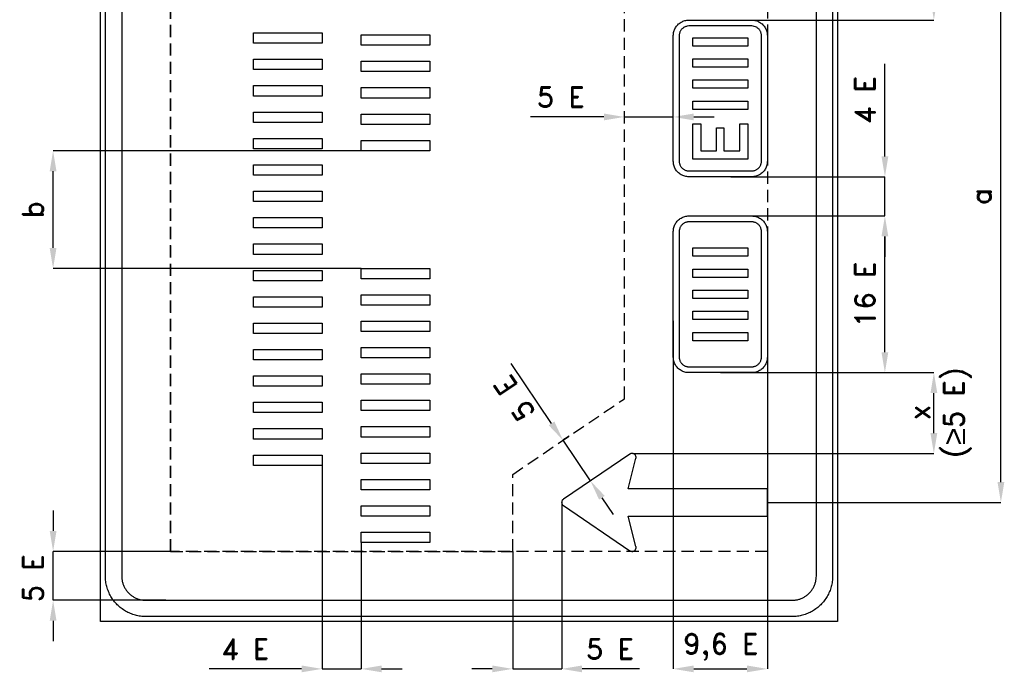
# Model space of a CAD drawing. Header units: millimetres. Extents: x 131 to 6528, y 392 to 12144.
# Tile 1 of 2: x 497 to 6528, y 392 to 4433. Entities that reach past the tile are written whole.
import ezdxf

# ---------------------------------------------------------------- set-up
doc = ezdxf.new("R2010")
doc.units = ezdxf.units.MM
doc.header["$LTSCALE"] = 5
doc.linetypes.add('ČÁRKOVANÁX2', pattern=[1.5, 1, -0.5])
doc.layers.add('Kóty', color=2, linetype='Continuous')
doc.layers.add('Značka', color=7, linetype='Continuous')
doc.styles.get("Standard").update_dxf_attribs({"font": 'romand.shx', "height": 125})
doc.dimstyles.get("Standard").update_dxf_attribs({"dimtxt": 125, "dimasz": 125, "dimexe": 0.18, "dimexo": 0.0625, "dimgap": 60, "dimtad": 1, "dimdec": 0, "dimzin": 0, "dimdsep": 46, "dimtxsty": 'Standard', "dimcen": 0.09, "dimadec": 0, "dimazin": 0, "dimtfac": 1, "dimtdec": 0, "dimtofl": 0, "dimtmove": 0, "dimatfit": 3, "dimfxl": 1, "dimtolj": 1, "dimtzin": 0, "dimarcsym": 0})

# ---------------------------------------------------------------- blocks, each defined once
blk = doc.blocks.new('*D0')
at = {"layer": 'Defpoints', "color": 0, "transparency": 16777216}
for p in [(4852.5, 3470.7), (5796.5, 3470.7), (4852.5, 3230.7)]:
    blk.add_point(p, dxfattribs=at)
at = {"layer": 'Kóty', "color": 0, "lineweight": -2, "transparency": 16777216}
for p, q in [((5796.5, 3595.7), (5796.5, 4162.1)), ((4852.5, 3470.7), (5796.7, 3470.7)), ((4852.5, 3230.7), (5796.7, 3230.7)), ((5796.5, 3105.7), (5796.5, 2980.7))]:
    blk.add_line(p, q, dxfattribs=at)
at = {"layer": 'Kóty', "color": 0, "transparency": 16777216}
for points in [[(5775.6, 3595.7), (5817.3, 3595.7), (5796.5, 3470.7)], [(5775.6, 3105.7), (5817.3, 3105.7), (5796.5, 3230.7)]]:
    blk.add_solid(points, dxfattribs=at)
at = {"layer": 'Kóty', "color": 0, "transparency": 16777216, "insert": (5674, 3941.4), "char_height": 125, "attachment_point": 5, "rotation": 90}
blk.add_mtext('\\A1;4 E', dxfattribs=at)
blk = doc.blocks.new('*D1')
at = {"layer": 'Defpoints', "color": 0, "transparency": 16777216}
for p in [(4852.5, 3230.7), (5796.5, 3230.7), (4856.7, 2270.7)]:
    blk.add_point(p, dxfattribs=at)
at = {"layer": 'Kóty', "color": 0, "lineweight": -2, "transparency": 16777216}
for p, q in [((4852.6, 3230.7), (5796.7, 3230.7)), ((5796.5, 2395.7), (5796.5, 3105.7)), ((4856.8, 2270.7), (5796.7, 2270.7))]:
    blk.add_line(p, q, dxfattribs=at)
at = {"layer": 'Kóty', "color": 0, "transparency": 16777216}
for points in [[(5775.6, 3105.7), (5817.3, 3105.7), (5796.5, 3230.7)], [(5775.6, 2395.7), (5817.3, 2395.7), (5796.5, 2270.7)]]:
    blk.add_solid(points, dxfattribs=at)
at = {"layer": 'Kóty', "color": 0, "transparency": 16777216, "insert": (5674, 2750.7), "char_height": 125, "attachment_point": 5, "rotation": 90}
blk.add_mtext('\\A1;16 E', dxfattribs=at)
blk = doc.blocks.new('*D3')
at = {"layer": 'Defpoints', "color": 0, "transparency": 16777216}
for p in [(5076.5, 5225.7), (6507, 5225.7), (5076.5, 1475.7)]:
    blk.add_point(p, dxfattribs=at)
at = {"layer": 'Kóty', "color": 0, "lineweight": -2, "transparency": 16777216}
for p, q in [((5076.5, 5225.7), (6507.2, 5225.7)), ((6507, 1600.7), (6507, 5100.7)), ((5076.5, 1475.7), (6507.2, 1475.7))]:
    blk.add_line(p, q, dxfattribs=at)
at = {"layer": 'Kóty', "color": 0, "transparency": 16777216}
for points in [[(6486.2, 5100.7), (6527.9, 5100.7), (6507, 5225.7)], [(6486.2, 1600.7), (6527.9, 1600.7), (6507, 1475.7)]]:
    blk.add_solid(points, dxfattribs=at)
at = {"layer": 'Kóty', "color": 0, "transparency": 16777216, "insert": (6384.5, 3350.7), "char_height": 125, "attachment_point": 5, "rotation": 90}
blk.add_mtext('\\A1;a', dxfattribs=at)
blk = doc.blocks.new('*D4')
at = {"layer": 'Defpoints', "color": 0, "transparency": 16777216}
for p in [(701.4, 3629.8), (2589, 3629.8), (2589, 2909.8)]:
    blk.add_point(p, dxfattribs=at)
at = {"layer": 'Kóty', "color": 0, "lineweight": -2, "transparency": 16777216}
for p, q in [((2588.9, 3629.8), (701.2, 3629.8)), ((701.4, 3034.8), (701.4, 3504.8)), ((2588.9, 2909.8), (701.2, 2909.8))]:
    blk.add_line(p, q, dxfattribs=at)
at = {"layer": 'Kóty', "color": 0, "transparency": 16777216}
for points in [[(680.5, 3504.8), (722.2, 3504.8), (701.4, 3629.8)], [(680.5, 3034.8), (722.2, 3034.8), (701.4, 2909.8)]]:
    blk.add_solid(points, dxfattribs=at)
at = {"layer": 'Kóty', "color": 0, "transparency": 16777216, "insert": (578.9, 3269.8), "char_height": 125, "attachment_point": 5, "rotation": 90}
blk.add_mtext('\\A1;b', dxfattribs=at)
blk = doc.blocks.new('*D5')
at = {"layer": 'Defpoints', "color": 0, "transparency": 16777216}
for p in [(2349, 1702.3), (2589, 1229.6), (2349, 455.8)]:
    blk.add_point(p, dxfattribs=at)
at = {"layer": 'Kóty', "color": 0, "lineweight": -2, "transparency": 16777216}
for p, q in [((2349, 1702.2), (2349, 455.6)), ((2589, 1229.6), (2589, 455.6)), ((2224, 455.8), (1657.5, 455.8)), ((2714, 455.8), (2839, 455.8))]:
    blk.add_line(p, q, dxfattribs=at)
at = {"layer": 'Kóty', "color": 0, "transparency": 16777216}
for points in [[(2224, 476.7), (2224, 435), (2349, 455.8)], [(2714, 476.7), (2714, 435), (2589, 455.8)]]:
    blk.add_solid(points, dxfattribs=at)
at = {"layer": 'Kóty', "color": 0, "transparency": 16777216, "insert": (1878.3, 578.3), "char_height": 125, "attachment_point": 5}
blk.add_mtext('\\A1;4 E', dxfattribs=at)

msp = doc.modelspace()

# ---------------------------------------------------------------- linework, layer by layer
at = {"layer": 'Kóty'}
for p, q in [((4980.5, 4430.7), (6096.7, 4430.7)), ((4075.5, 3837.3), (3625.7, 3837.3)), ((4200.5, 3814.3), (4200.5, 3837.5)), ((4500.5, 3814.3), (4500.5, 3837.5)), ((4625.5, 3837.3), (4750.5, 3837.3)), ((4500.5, 2587.2), (4500.5, 455.6)), ((5076.5, 2587.2), (5076.5, 455.6)), ((3754.8, 1959.8), (3507, 2326)), ((4788.5, 2270.7), (6096.7, 2270.7)), ((6096.5, 1900.5), (6096.5, 2145.7)), ((3862.9, 1882), (3824.7, 1856.1)), ((4251.7, 1775.5), (6096.7, 1775.5)), ((4031, 1633.5), (3992.7, 1607.7)), ((3816.6, 1478.5), (3816.6, 455.6)), ((4062.9, 1504.2), (4133, 1400.7)), ((701.5, 1425.8), (701.5, 1300.8)), ((1421.4, 1175.8), (701.3, 1175.8)), ((3516.5, 1175.8), (3516.5, 455.6)), ((1392.2, 875.8), (701.3, 875.8)), ((701.5, 750.8), (701.5, 625.8)), ((2224, 455.8), (2099, 455.8)), ((3391.5, 455.8), (3266.5, 455.8)), ((4293, 455.8), (3941.6, 455.8)), ((4625.5, 455.8), (4951.5, 455.8))]:
    msp.add_line(p, q, dxfattribs=at)
for points in [[(4200.5, 3837.3), (4500.5, 3837.3)], [(5796.5, 3230.7), (5796.5, 3470.7)], [(3992.9, 1607.8), (3824.8, 1856.2)], [(701.5, 875.8), (701.3, 1175.8)], [(2349, 455.8), (2589, 455.8)], [(3516.5, 455.6), (3816.6, 455.8)]]:
    msp.add_lwpolyline(points, dxfattribs=at)
for points in [[(6075.6, 4555.7), (6117.3, 4555.7), (6096.5, 4430.7)], [(4075.5, 3858.1), (4075.5, 3816.5), (4200.5, 3837.3)], [(4625.5, 3858.1), (4625.5, 3816.5), (4500.5, 3837.3)], [(6075.6, 2145.7), (6117.3, 2145.7), (6096.5, 2270.7)], [(3772, 1971.4), (3737.5, 1948.1), (3824.8, 1856.2)], [(6075.6, 1900.5), (6117.3, 1900.5), (6096.5, 1775.5)], [(4080.2, 1515.9), (4045.7, 1492.5), (3992.9, 1607.8)], [(680.6, 1300.8), (722.3, 1300.8), (701.5, 1175.8)], [(680.6, 750.8), (722.3, 750.8), (701.5, 875.8)], [(3391.5, 476.7), (3391.5, 435), (3516.5, 455.8)], [(3941.6, 476.7), (3941.6, 435), (3816.6, 455.8)], [(4625.5, 476.7), (4625.5, 435), (4500.5, 455.8)], [(4951.5, 476.7), (4951.5, 435), (5076.5, 455.8)]]:
    msp.add_solid(points, dxfattribs=at)
at = {"layer": 'Značka', "color": 3}
for points in [[(5506.5, 745.8), (991.5, 745.8), (991.5, 11245.8), (5506.5, 11245.8), (5506.5, 745.8)], [(5376.5, 1025.8), (5376.5, 10965.8)], [(5476.5, 10965.8), (5476.5, 1025.8)], [(2349, 4288.8), (1929, 4288.8), (1929, 4352.4), (2349, 4352.4), (2349, 4288.8)], [(3009, 4276.5), (2589, 4276.5), (2589, 4340.1), (3009, 4340.1), (3009, 4276.5)], [(4956.5, 4271.7), (4620.5, 4271.7), (4620.5, 4322.7), (4956.5, 4322.7), (4956.5, 4271.7)], [(2349, 4127.1), (1929, 4127.1), (1929, 4190.8), (2349, 4190.8), (2349, 4127.1)], [(3009, 4114.8), (2589, 4114.8), (2589, 4178.5), (3009, 4178.5), (3009, 4114.8)], [(4956.5, 4142.4), (4620.5, 4142.4), (4620.5, 4193.3), (4956.5, 4193.3), (4956.5, 4142.4)], [(4956.5, 4013.1), (4620.5, 4013.1), (4620.5, 4064), (4956.5, 4064), (4956.5, 4013.1)], [(2349, 3965.5), (1929, 3965.5), (1929, 4029.1), (2349, 4029.1), (2349, 3965.5)], [(3009, 3953.1), (2589, 3953.1), (2589, 4016.8), (3009, 4016.8), (3009, 3953.1)], [(4956.5, 3883.8), (4620.5, 3883.8), (4620.5, 3934.7), (4956.5, 3934.7), (4956.5, 3883.8)], [(2349, 3803.8), (1929, 3803.8), (1929, 3867.5), (2349, 3867.5), (2349, 3803.8)], [(3009, 3791.5), (2589, 3791.5), (2589, 3855.1), (3009, 3855.1), (3009, 3791.5)], [(4956.5, 3578.7), (4620.5, 3578.7), (4620.5, 3795.5), (4668.9, 3795.5), (4668.9, 3629.7), (4764.7, 3629.7), (4764.7, 3771), (4809.8, 3771), (4809.8, 3629.7), (4908.7, 3629.7), (4908.7, 3795.1), (4956.5, 3795.1), (4956.5, 3578.7)], [(2349, 3642.1), (1929, 3642.1), (1929, 3705.8), (2349, 3705.8), (2349, 3642.1)], [(3009, 3629.8), (2589, 3629.8), (2589, 3693.5), (3009, 3693.5), (3009, 3629.8)], [(2349, 3480.5), (1929, 3480.5), (1929, 3544.1), (2349, 3544.1), (2349, 3480.5)], [(2349, 3318.8), (1929, 3318.8), (1929, 3382.5), (2349, 3382.5), (2349, 3318.8)], [(2349, 3157.2), (1929, 3157.2), (1929, 3220.8), (2349, 3220.8), (2349, 3157.2)], [(2349, 2995.5), (1929, 2995.5), (1929, 3059.2), (2349, 3059.2), (2349, 2995.5)], [(2349, 2833.9), (1929, 2833.9), (1929, 2897.5), (2349, 2897.5), (2349, 2833.9)], [(3009, 2846.2), (2589, 2846.2), (2589, 2909.8), (3009, 2909.8), (3009, 2846.2)], [(2349, 2672.2), (1929, 2672.2), (1929, 2735.9), (2349, 2735.9), (2349, 2672.2)], [(3009, 2684.5), (2589, 2684.5), (2589, 2748.2), (3009, 2748.2), (3009, 2684.5)], [(2349, 2510.6), (1929, 2510.6), (1929, 2574.2), (2349, 2574.2), (2349, 2510.6)], [(3009, 2522.9), (2589, 2522.9), (2589, 2586.5), (3009, 2586.5), (3009, 2522.9)], [(2349, 2348.9), (1929, 2348.9), (1929, 2412.6), (2349, 2412.6), (2349, 2348.9)], [(3009, 2361.2), (2589, 2361.2), (2589, 2424.9), (3009, 2424.9), (3009, 2361.2)], [(2349, 2187.2), (1929, 2187.2), (1929, 2250.9), (2349, 2250.9), (2349, 2187.2)], [(3009, 2199.6), (2589, 2199.6), (2589, 2263.2), (3009, 2263.2), (3009, 2199.6)], [(2349, 2025.6), (1929, 2025.6), (1929, 2089.2), (2349, 2089.2), (2349, 2025.6)], [(3009, 2037.9), (2589, 2037.9), (2589, 2101.6), (3009, 2101.6), (3009, 2037.9)], [(3009, 1876.2), (2589, 1876.2), (2589, 1939.9), (3009, 1939.9), (3009, 1876.2)], [(2349, 1863.9), (1929, 1863.9), (1929, 1927.6), (2349, 1927.6), (2349, 1863.9)], [(2349, 1702.3), (1929, 1702.3), (1929, 1765.9), (2349, 1765.9), (2349, 1702.3)], [(3009, 1714.6), (2589, 1714.6), (2589, 1778.2), (3009, 1778.2), (3009, 1714.6)], [(3009, 1552.9), (2589, 1552.9), (2589, 1616.6), (3009, 1616.6), (3009, 1552.9)], [(3009, 1391.3), (2589, 1391.3), (2589, 1454.9), (3009, 1454.9), (3009, 1391.3)], [(3009, 1229.6), (2589, 1229.6), (2589, 1293.3), (3009, 1293.3), (3009, 1229.6)]]:
    msp.add_lwpolyline(points, dxfattribs=at)
for points in [[(5476.5, 1025.8), (5476.5, 1024.8), (5476.5, 1023.9, -0.03218), (5474.2, 991.6, -0.035443), (5467.6, 959.8, -0.036267), (5457.2, 929.2, -0.03442), (5442.6, 900.3, -0.033721), (5424.7, 873.3, -0.034085), (5403.2, 849, -0.034209), (5379, 827.6, -0.034229), (5352, 809.6, -0.034045), (5323.1, 795.2, -0.033412), (5292.4, 784.7, -0.034127), (5260.7, 778, -0.036745), (5228.4, 775.8), (5227.5, 775.8), (5226.5, 775.8), (1271.5, 775.8), (1270.5, 775.8, -0.000705), (1269.5, 775.8, -0.03218), (1237.2, 778.1, -0.035443), (1205.5, 784.7, -0.036265), (1174.8, 795.1, -0.034424), (1145.9, 809.6, -0.033709), (1119, 827.6, -0.034086), (1094.7, 849, -0.034209), (1073.2, 873.3, -0.034221), (1055.3, 900.3, -0.03403), (1040.8, 929.2, -0.033397), (1030.3, 959.8, -0.034116), (1023.6, 991.6, -0.036729), (1021.5, 1023.9), (1021.5, 1024.8), (1021.5, 1025.8), (1021.5, 10965.8)], [(1121.5, 10965.8), (1121.5, 1025.8), (1121.5, 1025.2), (1121.5, 1024.6, 0.032185), (1122.8, 1005.3, 0.035445), (1126.8, 986.2, 0.036258), (1133, 967.8, 0.034419), (1141.8, 950.5, 0.033713), (1152.5, 934.3, 0.034079), (1165.4, 919.8, 0.034219), (1180, 906.9, 0.034233), (1196.1, 896.1, 0.034054), (1213.5, 887.4, 0.033409), (1231.9, 881.1, 0.034126), (1250.9, 877.1, 0.036744), (1270.3, 875.8, 0.000876), (1270.9, 875.8), (1271.5, 875.8), (5226.5, 875.8), (5227.1, 875.8), (5227.6, 875.8, 0.03218), (5247, 877.2, 0.035443), (5266.1, 881.1, 0.036266), (5284.5, 887.4, 0.03442), (5301.8, 896.1, 0.033722), (5318, 906.9, 0.034085), (5332.5, 919.8, 0.034209), (5345.4, 934.3, 0.034229), (5356.2, 950.5, 0.034044), (5364.9, 967.8, 0.033412), (5371.2, 986.2, 0.034127), (5375.2, 1005.3, 0.036745), (5376.5, 1024.6), (5376.5, 1025.2), (5376.5, 1025.8)], [(5076.5, 3566.7), (5076.5, 3566.3), (5076.5, 3565.9, -0.032177), (5075.6, 3553.5, -0.035443), (5073.1, 3541.3, -0.036272), (5069.1, 3529.6, -0.034411), (5063.5, 3518.4, -0.033726), (5056.6, 3508.1, -0.034092), (5048.4, 3498.8, -0.034206), (5039, 3490.5, -0.034235), (5028.7, 3483.7, -0.034054), (5017.6, 3478.1, -0.033437), (5005.8, 3474.1, -0.034141), (4993.6, 3471.5, -0.036733), (4981.2, 3470.7), (4980.8, 3470.7), (4980.5, 3470.7), (4596.5, 3470.7), (4596.1, 3470.7), (4595.7, 3470.7, -0.032183), (4583.3, 3471.5, -0.035465), (4571.1, 3474.1, -0.036261), (4559.4, 3478.1, -0.034433), (4548.3, 3483.7, -0.033716), (4537.9, 3490.6, -0.034071), (4528.6, 3498.8, -0.034191), (4520.4, 3508.1, -0.03423), (4513.5, 3518.4, -0.034047), (4507.9, 3529.6, -0.033416), (4503.9, 3541.3, -0.034131), (4501.3, 3553.5, -0.036748), (4500.5, 3565.9), (4500.5, 3566.3), (4500.5, 3566.7), (4500.5, 4334.7), (4500.5, 4335), (4500.5, 4335.4, -0.032182), (4501.3, 4347.8, -0.035438), (4503.9, 4360, -0.036272), (4507.9, 4371.8, -0.034424), (4513.5, 4382.9, -0.033728), (4520.4, 4393.2, -0.034088), (4528.6, 4402.5, -0.034204), (4537.9, 4410.8, -0.034237), (4548.3, 4417.7, -0.034056), (4559.4, 4423.2, -0.033419), (4571.1, 4427.3, -0.034103), (4583.3, 4429.8, -0.036753), (4595.7, 4430.7), (4596.1, 4430.7), (4596.5, 4430.7), (4980.5, 4430.7), (4980.8, 4430.7), (4981.2, 4430.7, -0.032183), (4993.6, 4429.8, -0.035446), (5005.8, 4427.3, -0.036277), (5017.6, 4423.3, -0.034429), (5028.7, 4417.7, -0.033743), (5039, 4410.8, -0.034069), (5048.4, 4402.5, -0.034216), (5056.6, 4393.2, -0.034226), (5063.5, 4382.9, -0.034044), (5069, 4371.8, -0.033414), (5073.1, 4360, -0.034128), (5075.6, 4347.8, -0.036746), (5076.5, 4335.4, -0.000891), (5076.5, 4335), (5076.5, 4334.7), (5076.5, 3566.7)], [(5076.5, 3566.7), (5076.5, 3566.3), (5076.5, 3565.9, -0.032177), (5075.6, 3553.5, -0.035443), (5073.1, 3541.3, -0.036272), (5069.1, 3529.6, -0.034411), (5063.5, 3518.4, -0.033726), (5056.6, 3508.1, -0.034092), (5048.4, 3498.8, -0.034206), (5039, 3490.5, -0.034235), (5028.7, 3483.7, -0.034054), (5017.6, 3478.1, -0.033437), (5005.8, 3474.1, -0.034141), (4993.6, 3471.5, -0.036733), (4981.2, 3470.7), (4980.8, 3470.7), (4980.5, 3470.7), (4596.5, 3470.7), (4596.1, 3470.7), (4595.7, 3470.7, -0.032183), (4583.3, 3471.5, -0.035465), (4571.1, 3474.1, -0.036261), (4559.4, 3478.1, -0.034433), (4548.3, 3483.7, -0.033716), (4537.9, 3490.6, -0.034071), (4528.6, 3498.8, -0.034191), (4520.4, 3508.1, -0.03423), (4513.5, 3518.4, -0.034047), (4507.9, 3529.6, -0.033416), (4503.9, 3541.3, -0.034131), (4501.3, 3553.5, -0.036748), (4500.5, 3565.9), (4500.5, 3566.3), (4500.5, 3566.7), (4500.5, 4334.7), (4500.5, 4335), (4500.5, 4335.4, -0.032182), (4501.3, 4347.8, -0.035438), (4503.9, 4360, -0.036272), (4507.9, 4371.8, -0.034424), (4513.5, 4382.9, -0.033728), (4520.4, 4393.2, -0.034088), (4528.6, 4402.5, -0.034204), (4537.9, 4410.8, -0.034237), (4548.3, 4417.7, -0.034056), (4559.4, 4423.2, -0.033419), (4571.1, 4427.3, -0.034103), (4583.3, 4429.8, -0.036753), (4595.7, 4430.7), (4596.1, 4430.7), (4596.5, 4430.7), (4980.5, 4430.7), (4980.8, 4430.7), (4981.2, 4430.7, -0.032183), (4993.6, 4429.8, -0.035446), (5005.8, 4427.3, -0.036277), (5017.6, 4423.3, -0.034429), (5028.7, 4417.7, -0.033743), (5039, 4410.8, -0.034069), (5048.4, 4402.5, -0.034216), (5056.6, 4393.2, -0.034226), (5063.5, 4382.9, -0.034044), (5069, 4371.8, -0.033414), (5073.1, 4360, -0.034128), (5075.6, 4347.8, -0.036746), (5076.5, 4335.4, -0.000891), (5076.5, 4335), (5076.5, 4334.7), (5076.5, 3566.7)], [(5040.5, 3566.7), (5040.5, 4334.7), (5040.5, 4334.9), (5040.5, 4335.1, 0.03218), (5039.9, 4342.9, 0.035438), (5038.3, 4350.5, 0.036248), (5035.9, 4357.9, 0.034404), (5032.4, 4364.8, 0.03371), (5028, 4371.3, 0.034092), (5022.9, 4377.1, 0.034188), (5017.1, 4382.2, 0.034246), (5010.6, 4386.5), (5003.7, 4390), (4996.3, 4392.5), (4988.7, 4394.1), (4980.9, 4394.7), (4980.7, 4394.7), (4980.5, 4394.7), (4596.5, 4394.7), (4596.2, 4394.7), (4596, 4394.7), (4588.3, 4394.1, 0.035456), (4580.6, 4392.5, 0.036252), (4573.3, 4390, 0.034428), (4566.3, 4386.5, 0.03372), (4559.9, 4382.2, 0.034076), (4554, 4377.1, 0.034197), (4548.9, 4371.3, 0.034235), (4544.6, 4364.8, 0.034041), (4541.1, 4357.9, 0.033411), (4538.6, 4350.5, 0.034129), (4537, 4342.9, 0.036742), (4536.5, 4335.1), (4536.5, 4334.9), (4536.5, 4334.7), (4536.5, 3566.7), (4536.5, 3566.4), (4536.5, 3566.2, 0.032179), (4537, 3558.4, 0.035458), (4538.6, 3550.8, 0.036272), (4541.1, 3543.5, 0.034417), (4544.6, 3536.5, 0.033714), (4548.9, 3530.1, 0.034072), (4554, 3524.2, 0.034208), (4559.9, 3519.1, 0.034193), (4566.3, 3514.8, 0.034027), (4573.3, 3511.3, 0.033373), (4580.6, 3508.8, 0.034142), (4588.3, 3507.2, 0.03678), (4596, 3506.7), (4596.2, 3506.7), (4596.5, 3506.7), (4980.5, 3506.7), (4980.7, 3506.7), (4980.9, 3506.7, 0.032179), (4988.7, 3507.2, 0.035426), (4996.3, 3508.8, 0.03625), (5003.7, 3511.3, 0.034423), (5010.6, 3514.8, 0.03372), (5017.1, 3519.1, 0.034101), (5022.9, 3524.2, 0.034222), (5028, 3530.1, 0.034242), (5032.4, 3536.5, 0.034041), (5035.8, 3543.5, 0.033416), (5038.3, 3550.8, 0.034137), (5040, 3558.4, 0.03675), (5040.5, 3566.2), (5040.5, 3566.4), (5040.5, 3566.7)], [(5076.5, 1559.7), (4224.5, 1559.7), (4271.7, 1745.8), (4272, 1746.9), (4272.2, 1748, 0.05145), (4272.5, 1752.6, 0.051581), (4271.8, 1757.2, 0.064165), (4269.8, 1762.7, 0.064127), (4266.6, 1767.4, 0.063996), (4262.3, 1771.3, 0.063851), (4257.2, 1774, 0.063518), (4251.6, 1775.5, 0.062384), (4245.8, 1775.5, 0.05162), (4241.2, 1774.6, 0.056338), (4237, 1772.7), (4236, 1772.2), (4235, 1771.5), (3827, 1495.5), (3826.1, 1494.9), (3825.2, 1494.1, 0.052027), (3821.8, 1490.8, 0.052144), (3819.3, 1486.9, 0.064846), (3817.1, 1481.5, 0.065056), (3816.5, 1475.7, 0.06474), (3817.2, 1469.9, 0.063125), (3819.3, 1464.4, 0.052123), (3821.8, 1460.5, 0.056932), (3825.2, 1457.2), (3826.1, 1456.5), (3827, 1455.8), (4235, 1179.8), (4236, 1179.2), (4237, 1178.6, 0.051453), (4241.2, 1176.8, 0.051572), (4245.8, 1175.8, 0.064175), (4251.6, 1175.8, 0.064124), (4257.2, 1177.3, 0.063999), (4262.3, 1180, 0.06387), (4266.6, 1183.9, 0.063526), (4269.8, 1188.7, 0.062383), (4271.8, 1194.1, 0.051631), (4272.5, 1198.7, 0.056312), (4272.2, 1203.3), (4272, 1204.4), (4271.7, 1205.6), (4224.5, 1391.7), (5076.5, 1391.7), (5076.5, 1559.7)]]:
    msp.add_lwpolyline(points, format="xyb", dxfattribs=at)
at = {"layer": 'Značka', "color": 6, "linetype": 'ČÁRKOVANÁX2', "ltscale": 15}
for points in [[(5076.5, 1175.8), (1421.5, 1175.8), (1421.5, 10815.8), (5076.5, 10815.8), (5076.5, 1175.8)], [(1421.5, 5525.7), (1421.5, 1175.8), (3516.5, 1175.8), (3516.5, 1647.7), (4200.5, 2110.4), (4200.5, 4591), (3516.5, 5053.7), (3516.5, 5525.7), (1421.5, 5525.7)]]:
    msp.add_lwpolyline(points, dxfattribs=at)
at = {"layer": 'Značka', "color": 1}
for points in [[(5076.5, 2366.7), (5076.5, 2366.3), (5076.5, 2365.9, -0.032179), (5075.6, 2353.5, -0.035444), (5073.1, 2341.3, -0.036269), (5069.1, 2329.6, -0.034428), (5063.5, 2318.4, -0.033731), (5056.6, 2308.1, -0.034086), (5048.4, 2298.8, -0.034213), (5039, 2290.5, -0.034235), (5028.7, 2283.7, -0.034054), (5017.6, 2278.1, -0.033409), (5005.8, 2274.1, -0.034122), (4993.6, 2271.5, -0.036743), (4981.2, 2270.7), (4980.8, 2270.7), (4980.5, 2270.7), (4596.5, 2270.7), (4596.1, 2270.7), (4595.7, 2270.7, -0.032183), (4583.3, 2271.5, -0.035436), (4571.1, 2274.1, -0.03627), (4559.4, 2278.1, -0.034415), (4548.3, 2283.7, -0.033732), (4537.9, 2290.6, -0.034093), (4528.6, 2298.8, -0.034211), (4520.4, 2308.1, -0.034236), (4513.5, 2318.4, -0.034047), (4507.9, 2329.6, -0.033413), (4503.9, 2341.3, -0.034131), (4501.3, 2353.5, -0.036748), (4500.5, 2365.9), (4500.5, 2366.3), (4500.5, 2366.7), (4500.5, 3134.7), (4500.5, 3135), (4500.5, 3135.4, -0.032182), (4501.3, 3147.8, -0.035438), (4503.9, 3160, -0.036272), (4507.9, 3171.8, -0.034424), (4513.5, 3182.9, -0.033728), (4520.4, 3193.2, -0.034088), (4528.6, 3202.5, -0.034204), (4537.9, 3210.8, -0.034237), (4548.3, 3217.7, -0.034056), (4559.4, 3223.2, -0.033419), (4571.1, 3227.3, -0.034103), (4583.3, 3229.8, -0.036753), (4595.7, 3230.7), (4596.1, 3230.7), (4596.5, 3230.7), (4980.5, 3230.7), (4980.8, 3230.7), (4981.2, 3230.7, -0.032183), (4993.6, 3229.8, -0.035446), (5005.8, 3227.3, -0.036277), (5017.6, 3223.3, -0.034429), (5028.7, 3217.7, -0.033743), (5039, 3210.8, -0.034069), (5048.4, 3202.5, -0.034216), (5056.6, 3193.2, -0.034226), (5063.5, 3182.9, -0.034044), (5069, 3171.8, -0.033414), (5073.1, 3160, -0.034128), (5075.6, 3147.8, -0.036746), (5076.5, 3135.4), (5076.5, 3135), (5076.5, 3134.7), (5076.5, 2366.7)], [(5076.5, 2366.7), (5076.5, 2366.3), (5076.5, 2365.9, -0.032179), (5075.6, 2353.5, -0.035444), (5073.1, 2341.3, -0.036269), (5069.1, 2329.6, -0.034428), (5063.5, 2318.4, -0.033731), (5056.6, 2308.1, -0.034086), (5048.4, 2298.8, -0.034213), (5039, 2290.5, -0.034235), (5028.7, 2283.7, -0.034054), (5017.6, 2278.1, -0.033409), (5005.8, 2274.1, -0.034122), (4993.6, 2271.5, -0.036743), (4981.2, 2270.7), (4980.8, 2270.7), (4980.5, 2270.7), (4596.5, 2270.7), (4596.1, 2270.7), (4595.7, 2270.7, -0.032183), (4583.3, 2271.5, -0.035436), (4571.1, 2274.1, -0.03627), (4559.4, 2278.1, -0.034415), (4548.3, 2283.7, -0.033732), (4537.9, 2290.6, -0.034093), (4528.6, 2298.8, -0.034211), (4520.4, 2308.1, -0.034236), (4513.5, 2318.4, -0.034047), (4507.9, 2329.6, -0.033413), (4503.9, 2341.3, -0.034131), (4501.3, 2353.5, -0.036748), (4500.5, 2365.9), (4500.5, 2366.3), (4500.5, 2366.7), (4500.5, 3134.7), (4500.5, 3135), (4500.5, 3135.4, -0.032182), (4501.3, 3147.8, -0.035438), (4503.9, 3160, -0.036272), (4507.9, 3171.8, -0.034424), (4513.5, 3182.9, -0.033728), (4520.4, 3193.2, -0.034088), (4528.6, 3202.5, -0.034204), (4537.9, 3210.8, -0.034237), (4548.3, 3217.7, -0.034056), (4559.4, 3223.2, -0.033419), (4571.1, 3227.3, -0.034103), (4583.3, 3229.8, -0.036753), (4595.7, 3230.7), (4596.1, 3230.7), (4596.5, 3230.7), (4980.5, 3230.7), (4980.8, 3230.7), (4981.2, 3230.7, -0.032183), (4993.6, 3229.8, -0.035446), (5005.8, 3227.3, -0.036277), (5017.6, 3223.3, -0.034429), (5028.7, 3217.7, -0.033743), (5039, 3210.8, -0.034069), (5048.4, 3202.5, -0.034216), (5056.6, 3193.2, -0.034226), (5063.5, 3182.9, -0.034044), (5069, 3171.8, -0.033414), (5073.1, 3160, -0.034128), (5075.6, 3147.8, -0.036746), (5076.5, 3135.4), (5076.5, 3135), (5076.5, 3134.7), (5076.5, 2366.7)], [(5040.5, 2366.7), (5040.5, 3134.7), (5040.5, 3134.9), (5040.5, 3135.1, 0.03218), (5039.9, 3142.9, 0.035438), (5038.3, 3150.5, 0.036248), (5035.9, 3157.9, 0.034404), (5032.4, 3164.8, 0.03371), (5028, 3171.3, 0.034092), (5022.9, 3177.1, 0.034188), (5017.1, 3182.2, 0.034246), (5010.6, 3186.5, 0.034029), (5003.7, 3190, 0.033431), (4996.3, 3192.5, 0.034142), (4988.7, 3194.1, 0.036749), (4980.9, 3194.7), (4980.7, 3194.7), (4980.5, 3194.7), (4596.5, 3194.7), (4596.2, 3194.7), (4596, 3194.7, 0.032179), (4588.3, 3194.1, 0.035456), (4580.6, 3192.5, 0.036252), (4573.3, 3190, 0.034428), (4566.3, 3186.5, 0.03372), (4559.9, 3182.2, 0.034076), (4554, 3177.1, 0.034197), (4548.9, 3171.3, 0.034235), (4544.6, 3164.8, 0.034041), (4541.1, 3157.9, 0.033411), (4538.6, 3150.5, 0.034129), (4537, 3142.9, 0.036742), (4536.5, 3135.1), (4536.5, 3134.9), (4536.5, 3134.7), (4536.5, 2366.7), (4536.5, 2366.4), (4536.5, 2366.2, 0.03218), (4537, 2358.4, 0.035445), (4538.6, 2350.8, 0.036262), (4541.1, 2343.5, 0.034418), (4544.6, 2336.5, 0.033722), (4548.9, 2330.1, 0.034082), (4554, 2324.2, 0.034209), (4559.9, 2319.1, 0.034232), (4566.3, 2314.8, 0.034042), (4573.3, 2311.3, 0.033432), (4580.6, 2308.8, 0.034126), (4588.3, 2307.2, 0.036733), (4596, 2306.7), (4596.2, 2306.7), (4596.5, 2306.7), (4980.5, 2306.7), (4980.7, 2306.7), (4980.9, 2306.7, 0.032179), (4988.7, 2307.2, 0.035456), (4996.3, 2308.8, 0.036265), (5003.7, 2311.3, 0.034423), (5010.6, 2314.8, 0.033733), (5017.1, 2319.1, 0.034078), (5022.9, 2324.2, 0.034211), (5028, 2330.1, 0.034232), (5032.4, 2336.5, 0.034049), (5035.8, 2343.5, 0.033411), (5038.3, 2350.8, 0.034126), (5040, 2358.4, 0.036748), (5040.5, 2366.2), (5040.5, 2366.4), (5040.5, 2366.7)]]:
    msp.add_lwpolyline(points, format="xyb", dxfattribs=at)
for points in [[(4956.5, 2983.9), (4620.5, 2983.9), (4620.5, 3034.8), (4956.5, 3034.8), (4956.5, 2983.9)], [(4956.5, 2854.5), (4620.5, 2854.5), (4620.5, 2905.5), (4956.5, 2905.5), (4956.5, 2854.5)], [(4956.5, 2725.2), (4620.5, 2725.2), (4620.5, 2776.1), (4956.5, 2776.1), (4956.5, 2725.2)], [(4956.5, 2595.9), (4620.5, 2595.9), (4620.5, 2646.8), (4956.5, 2646.8), (4956.5, 2595.9)], [(4956.5, 2466.6), (4620.5, 2466.6), (4620.5, 2517.5), (4956.5, 2517.5), (4956.5, 2466.6)]]:
    msp.add_lwpolyline(points, dxfattribs=at)

# ---------------------------------------------------------------- texts
at = {"layer": 'Kóty', "insert": (3811.5, 3959.8), "char_height": 125, "width": 321.429, "attachment_point": 5}
msp.add_mtext('\\A1;5 E', dxfattribs=at)
at = {"layer": 'Kóty', "char_height": 125, "attachment_point": 5}
for s, insert, rotation in [('\\A1;5 E', (3527, 2113.6), 124.0772), ('\\A1;x\\P{\\H1x;(\\fArial|b0|i0|c238|p34;\\H1.08333x;≥\\Fromand|c238;\\H0.92308x;5 E)}', (6136.9, 2026.1), 90), ('\\A1;5 E', (579, 1011.3), 90)]:
    msp.add_mtext(s, dxfattribs=dict(at, insert=insert, rotation=rotation))
for s, insert in [('\\A1;5 E', (4112.9, 578.3)), ('\\A1;9,6 E', (4792.1, 590.2))]:
    msp.add_mtext(s, dxfattribs=dict(at, insert=insert))

# ---------------------------------------------------------------- dimensions: what is measured, and where the dimension line sits
at = {"layer": 'Kóty'}
for base, p1, p2, text, picture, middle in [((6507, 5225.7), (5076.5, 1475.7), (5076.5, 5225.7), 'a', '*D3', (6384.5, 3350.7)), ((5796.5, 3470.7), (4852.5, 3230.7), (4852.5, 3470.7), '4 E', '*D0', (5674, 3941.4)), ((701.4, 3629.8), (2589, 2909.8), (2589, 3629.8), 'b', '*D4', (578.9, 3269.8)), ((5796.5, 3230.7), (4856.7, 2270.7), (4852.5, 3230.7), '16 E', '*D1', (5674, 2750.7))]:
    dim = msp.add_linear_dim(base=base, p1=p1, p2=p2, angle=90, text=text, dimstyle='Standard', dxfattribs=at)
    dim.commit()
    dim.dimension.update_dxf_attribs({"geometry": picture, "text_midpoint": middle})
dim = msp.add_linear_dim(base=(2349, 455.8), p1=(2589, 1229.6), p2=(2349, 1702.3), text='4 E', dimstyle='Standard', dxfattribs=at)
dim.commit()
dim.dimension.update_dxf_attribs({"geometry": '*D5', "text_midpoint": (1878.3, 578.3)})

doc.saveas('drawing.dxf')
